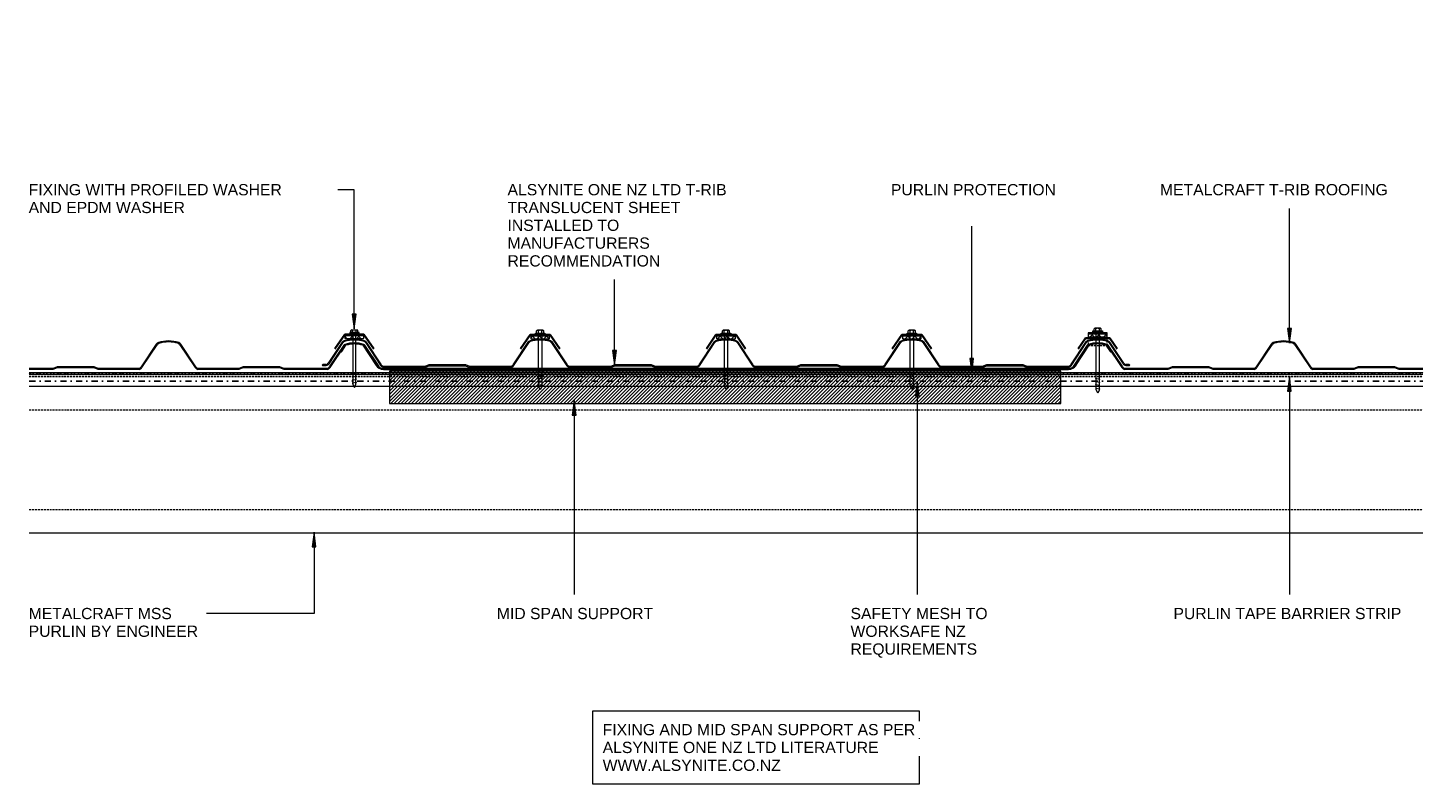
# Model space of a CAD drawing. Header units: millimetres. Extents: x 3532 to 4959, y 2195 to 2968.
import ezdxf

# ---------------------------------------------------------------- set-up
doc = ezdxf.new("R2010")
doc.units = ezdxf.units.MM
doc.linetypes.add('Dash dot', pattern=[15.875, 6.35, -4.7625, 0, -4.7625])
doc.linetypes.add('Dash Short', pattern=[3, 2, -1])
for name, color, linetype, lineweight in [('A-DETL', 90, 'Continuous', 13), ('A-DETL-GENF', 92, 'Continuous', 13), ('A-DETL-THIN', 151, 'Continuous', 13), ('G-ANNO-TEXT', 231, 'Continuous', 9)]:
    doc.layers.add(name, color=color, linetype=linetype, lineweight=lineweight)
doc.styles.add('Arial', font='arial.ttf', dxfattribs={"height": 11.5})

# ---------------------------------------------------------------- blocks, each defined once
blk = doc.blocks.new('13 Translucent Sheet Profiles C - Metalcraft T-Rib-4992846-D CR 16 TRANSLUCENT SHEETS - CROSS')
at = {"layer": 'A-DETL-GENF'}
for p, q in [((-12.5, 25.8), (-26.7, 4.4)), ((-25.9, 3.8), (-11.7, 25.2)), ((11.7, 25.2), (27.2, 1.8)), ((27.9, 2.6), (12.5, 25.8)), ((177.5, 25.8), (162.1, 2.6)), ((162.8, 1.8), (178.3, 25.2)), ((201.7, 25.2), (217.2, 1.8)), ((217.9, 2.6), (202.5, 25.8)), ((367.5, 25.8), (352.1, 2.6)), ((352.8, 1.8), (368.3, 25.2)), ((391.7, 25.2), (407.2, 1.8)), ((407.9, 2.6), (392.5, 25.8)), ((557.5, 25.8), (542.1, 2.6)), ((542.8, 1.8), (558.3, 25.2)), ((581.7, 25.2), (597.2, 1.8)), ((597.9, 2.6), (582.5, 25.8)), ((747.5, 25.8), (732.1, 2.6)), ((732.8, 1.8), (748.3, 25.2)), ((771.7, 25.2), (785.9, 3.8)), ((786.7, 4.4), (772.5, 25.8)), ((-28.8, 3), (-32.3, 3)), ((-32.3, 2), (-28.7, 2)), ((30, 0), (72.2, 0)), ((72, 1), (30.1, 1)), ((76.2, 2.7), (72, 1)), ((72.2, 0), (76.4, 1.7)), ((113.8, 2.7), (76.2, 2.7)), ((76.4, 1.7), (113.6, 1.7)), ((113.6, 1.7), (117.8, 0)), ((118, 1), (113.8, 2.7)), ((117.8, 0), (160, 0)), ((159.9, 1), (118, 1)), ((262, 1), (220.1, 1)), ((266.2, 2.7), (262, 1)), ((262.2, 0), (266.4, 1.7)), ((303.8, 2.7), (266.2, 2.7)), ((266.4, 1.7), (303.6, 1.7)), ((303.6, 1.7), (307.8, 0)), ((308, 1), (303.8, 2.7)), ((349.9, 1), (308, 1)), ((452, 1), (410.1, 1)), ((456.2, 2.7), (452, 1)), ((452.2, 0), (456.4, 1.7)), ((493.8, 2.7), (456.2, 2.7)), ((456.4, 1.7), (493.6, 1.7)), ((493.6, 1.7), (497.8, 0)), ((498, 1), (493.8, 2.7)), ((539.9, 1), (498, 1)), ((642, 1), (600.1, 1)), ((646.2, 2.7), (642, 1)), ((642.2, 0), (646.4, 1.7)), ((683.8, 2.7), (646.2, 2.7)), ((646.4, 1.7), (683.6, 1.7)), ((683.6, 1.7), (687.8, 0)), ((688, 1), (683.8, 2.7)), ((729.9, 1), (688, 1)), ((788.7, 2), (792.3, 2)), ((792.3, 3), (788.8, 3)), ((220, 0), (262.2, 0)), ((307.8, 0), (350, 0)), ((410, 0), (452.2, 0)), ((497.8, 0), (540, 0)), ((600, 0), (642.2, 0)), ((687.8, 0), (730, 0))]:
    blk.add_line(p, q, dxfattribs=at)
for centre, radius, start, end in [((0, -4.1), 33.1, 89.9898, 108.3248), ((0, -4.1), 33.1, 71.6752, 90.0102), ((190, -4.1), 33.1, 89.9898, 108.3248), ((190, -4.1), 33.1, 71.6752, 90.0102), ((380, -4.1), 33.1, 89.9898, 108.3248), ((380, -4.1), 33.1, 71.6752, 90.0102), ((570, -4.1), 33.1, 89.9898, 108.3248), ((570, -4.1), 33.1, 71.6752, 90.0102), ((760, -4.1), 33.1, 89.9898, 108.3248), ((760, -4.1), 33.1, 71.6752, 90.0102), ((-13.2, 16.5), 0.5, 167.0873, 176.4682), ((-13.2, 16.5), 0.5, 191.4682, 206.4682), ((-9.1, 23.4), 4.13, 108.4305, 145.2549), ((-9.1, 23.4), 3.13, 108.4464, 145.0745), ((0, -4.1), 32.1, 89.9894, 108.3231), ((0, -4.1), 32.1, 71.6769, 90.0106), ((9.1, 23.4), 3.13, 34.9255, 71.5536), ((9.1, 23.4), 4.13, 34.7451, 71.5695), ((180.9, 23.4), 4.13, 108.4305, 145.2549), ((180.9, 23.4), 3.13, 108.4464, 145.0745), ((190, -4.1), 32.1, 89.9894, 108.3231), ((190, -4.1), 32.1, 71.6769, 90.0106), ((199.1, 23.4), 3.13, 34.9255, 71.5536), ((199.1, 23.4), 4.13, 34.7451, 71.5695), ((370.9, 23.4), 4.13, 108.4305, 145.2549), ((370.9, 23.4), 3.13, 108.4464, 145.0745), ((380, -4.1), 32.1, 89.9894, 108.3231), ((380, -4.1), 32.1, 71.6769, 90.0106), ((389.1, 23.4), 3.13, 34.9255, 71.5536), ((389.1, 23.4), 4.13, 34.7451, 71.5695), ((560.9, 23.4), 4.13, 108.4305, 145.2549), ((560.9, 23.4), 3.13, 108.4464, 145.0745), ((570, -4.1), 32.1, 89.9894, 108.3231), ((570, -4.1), 32.1, 71.6769, 90.0106), ((579.1, 23.4), 3.13, 34.9255, 71.5536), ((579.1, 23.4), 4.13, 34.7451, 71.5695), ((750.9, 23.4), 4.13, 108.4305, 145.2549), ((750.9, 23.4), 3.13, 108.4464, 145.0745), ((760, -4.1), 32.1, 89.9894, 108.3231), ((760, -4.1), 32.1, 71.6769, 90.0106), ((769.1, 23.4), 3.13, 34.9255, 71.5536), ((769.1, 23.4), 4.13, 34.7451, 71.5695), ((773.2, 16.5), 0.5, 3.5318, 12.9127), ((773.2, 16.5), 0.5, 333.5318, 348.5318), ((-32.3, 2.5), 0.5, 90, 270), ((-29.5, 6.3), 3.41, 281.5998, 324.5471), ((-29.5, 6.3), 4.41, 280.1957, 324.779), ((30.8, 4.3), 4.41, 215.221, 259.8043), ((30.8, 4.3), 3.41, 211.6106, 258.4002), ((159.2, 4.3), 3.41, 281.5998, 328.3894), ((159.2, 4.3), 4.41, 280.1957, 324.779), ((220.8, 4.3), 4.41, 215.221, 259.8043), ((220.8, 4.3), 3.41, 211.6106, 258.4002), ((349.2, 4.3), 3.41, 281.5998, 328.3894), ((349.2, 4.3), 4.41, 280.1957, 324.779), ((410.8, 4.3), 4.41, 215.221, 259.8043), ((410.8, 4.3), 3.41, 211.6106, 258.4002), ((539.2, 4.3), 3.41, 281.5998, 328.3894), ((539.2, 4.3), 4.41, 280.1957, 324.779), ((600.8, 4.3), 4.41, 215.221, 259.8043), ((600.8, 4.3), 3.41, 211.6106, 258.4002), ((729.2, 4.3), 3.41, 281.5998, 328.3894), ((729.2, 4.3), 4.41, 280.1957, 324.779), ((789.5, 6.3), 4.41, 215.221, 259.8043), ((789.5, 6.3), 3.41, 215.4529, 258.4002), ((792.3, 2.5), 0.5, 270, 90)]:
    blk.add_arc(centre, radius, start, end, dxfattribs=at)
blk = doc.blocks.new('12 Translucent Sheet - Long Section C - Espan_ 340_470-5024754-D CR 16 TRANSLUCENT SHEETS - CROSS')
at = {"layer": 'A-DETL-GENF', "linetype": 'Dash Short', "lineweight": 25}
blk.add_line((-550.8, -180.5), (825.7, 188.3), dxfattribs=at)
at = {"layer": 'A-DETL-GENF', "linetype": 'Dash dot', "lineweight": 25}
blk.add_line((-549.5, -185.3), (827, 183.5), dxfattribs=at)
blk = doc.blocks.new('Metalcraft Translucent Sheet Fixing 02 - Metalcraft Translucent Sheet Fixing 02-5584184-D CR 16 TRANSLUCENT SHEETS - CROSS')
at = {"layer": 'A-DETL-GENF'}
blk.add_hatch(color=256, dxfattribs=at).paths.add_polyline_path([(-9.6, 3), (9.6, 3), (9.6, 4), (-9.6, 4)])
h = blk.add_hatch(dxfattribs=at)
h.set_pattern_fill('FP_1', color=256, style=0, pattern_type=2)
h.set_pattern_definition([(45, (-3865.575, -2650.663), (-3.535534, 3.535534), []), (135, (-3865.575, -2650.663), (-3.535534, -3.535534), [])])
h.paths.add_polyline_path([(-9.6, 0), (9.6, 0), (9.6, 3), (-9.6, 3)])
for p, q in [((9.6, 4), (-9.6, 4)), ((-9.6, 4), (-9.6, 3)), ((-9.6, 3), (9.6, 3)), ((9.6, 3), (-9.6, 3)), ((-9.6, 3), (-9.6, 0)), ((-9.6, 0), (9.6, 0)), ((4.8, 5.9), (-4.8, 5.9)), ((-4.8, 5.9), (-4.8, 4.9)), ((-4.8, 4.9), (4.8, 4.9)), ((-3.7, 5.9), (-3.7, 8.2)), ((-2.8, 8.7), (2.8, 8.7)), ((-1.8, 5.9), (-1.8, 8.2)), ((-1.6, 4.9), (-1.6, 4)), ((-1.6, 3), (-1.6, 0)), ((-1.6, 0), (-1.6, -4.7)), ((1.6, 4), (1.6, 4.9)), ((1.6, 0), (1.6, 3)), ((1.8, 5.9), (1.8, 8.2)), ((3.7, 5.9), (3.7, 8.2)), ((4.8, 4.9), (4.8, 5.9)), ((9.6, 3), (9.6, 4)), ((9.6, 0), (9.6, 3)), ((-1.6, -5.7), (-1.6, -47.2)), ((1.6, -4.7), (1.6, 0)), ((1.6, -46.7), (1.6, -5.7)), ((-2.2, -36.2), (2.2, -35.4)), ((-2.2, -36.2), (-1.6, -36.5)), ((-2.2, -39.4), (2.2, -38.6)), ((-2.2, -39.4), (-1.6, -39.7)), ((-2.2, -42.6), (2.2, -41.8)), ((-1.6, -42.9), (-2.2, -42.6)), ((2.2, -35.4), (1.6, -35.1)), ((2.2, -38.6), (1.6, -38.3)), ((2.2, -41.8), (1.6, -41.5)), ((2.2, -45), (-2.2, -45.8)), ((-2.2, -45.8), (-1.6, -46.1)), ((-1.6, -47.2), (0, -50.2)), ((0, -50.2), (1.6, -46.7)), ((1.6, -44.7), (2.2, -45))]:
    blk.add_line(p, q, dxfattribs=at)
for centre, radius, start, end in [((-2.8, 7.6), 1.08, 32.3801, 147.6199), ((0, 5), 3.67, 59.7274, 120.2726), ((2.8, 7.6), 1.08, 32.3801, 147.6199)]:
    blk.add_arc(centre, radius, start, end, dxfattribs=at)
blk = doc.blocks.new('Metalcraft Profiles4 - Metalcraft T-Rib-4992821-D CR 16 TRANSLUCENT SHEETS - CROSS')
at = {"layer": 'A-DETL-GENF'}
blk.add_hatch(color=256, dxfattribs=at).paths.add_polyline_path([(262, 0), (262.2, 0), (266.4, 1.7), (303.6, 1.7), (307.8, 0), (332.5, 0), (332.5, 1), (308, 1), (303.8, 2.7), (266.2, 2.7), (262, 1), (220, 1), (219.4, 1.2), (218.8, 1.5), (218.3, 2), (217.9, 2.6), (202.5, 25.8), (201.9, 26.4), (201.2, 27), (200.4, 27.3), (195.1, 28.6), (190, 29), (184.7, 28.6), (179.6, 27.3), (178.8, 26.9), (178.1, 26.4), (177.5, 25.8), (161.7, 2), (161.1, 1.5), (160.6, 1.2), (159.9, 1), (118, 1), (113.8, 2.7), (76.2, 2.7), (72, 1), (27.6, 1), (26.9, 1.3), (26.2, 1.7), (25.6, 2.4), (10.6, 25), (10.2, 25.2), (9.8, 25.4), (4.7, 26.6), (0, 27), (-5, 26.6), (-9.9, 25.4), (-10.2, 25.2), (-10.6, 25), (-10.9, 24.5), (-25.2, 2.8), (-25.2, 2.4), (-25, 2.3), (-24.8, 2.2), (-24.5, 2.3), (-24.4, 2.4), (-9.9, 24.2), (-9.5, 24.4), (-8.7, 24.7), (-4.3, 25.7), (0, 26), (5, 25.6), (9.5, 24.4), (9.9, 24.2), (10.2, 23.8), (24.8, 1.7), (25.6, 1), (26.7, 0.3), (27.7, 0), (72.2, 0), (76.4, 1.7), (113.6, 1.7), (117.8, 0), (160, 0), (161.2, 0.4), (162.1, 1), (162.8, 1.8), (178.3, 25.2), (178.8, 25.7), (179.3, 26.1), (179.9, 26.4), (184.9, 27.6), (190, 28), (195.1, 27.6), (200.1, 26.4), (200.7, 26.1), (201.2, 25.7), (201.7, 25.2), (217.2, 1.8), (218, 1), (218.9, 0.3), (220.1, 0)])
for p, q in [((-10.8, 24.6), (-25.2, 3)), ((-24.4, 2.4), (-10.2, 23.8)), ((10.2, 23.8), (24.8, 1.8)), ((25.6, 2.4), (10.8, 24.6)), ((177.5, 25.8), (162.1, 2.6)), ((162.8, 1.8), (178.3, 25.2)), ((201.7, 25.2), (217.2, 1.8)), ((217.9, 2.6), (202.5, 25.8)), ((27.6, 0), (72.2, 0)), ((72, 1), (27.7, 1)), ((76.2, 2.7), (72, 1)), ((72.2, 0), (76.4, 1.7)), ((113.8, 2.7), (76.2, 2.7)), ((76.4, 1.7), (113.6, 1.7)), ((113.6, 1.7), (117.8, 0)), ((118, 1), (113.8, 2.7)), ((117.8, 0), (160, 0)), ((159.9, 1), (118, 1)), ((262, 1), (220.1, 1)), ((266.2, 2.7), (262, 1)), ((262.2, 0), (266.4, 1.7)), ((303.8, 2.7), (266.2, 2.7)), ((266.4, 1.7), (303.6, 1.7)), ((303.6, 1.7), (307.8, 0)), ((308, 1), (303.8, 2.7)), ((332.5, 1), (308, 1)), ((220, 0), (262.2, 0)), ((307.8, 0), (332.5, 0))]:
    blk.add_line(p, q, dxfattribs=at)
for centre, radius, start, end in [((190, -4.1), 33.1, 89.9898, 108.3248), ((190, -4.1), 33.1, 71.6752, 90.0102), ((-9.2, 23.6), 1.92, 106.4203, 146.4682), ((-8.7, 22.8), 1.81, 103.0668, 146.4682), ((0, -4.1), 31.1, 89.9891, 108.3231), ((0, -4.1), 30.1, 89.9887, 107.5289), ((0, -4.1), 31.1, 71.6769, 90.0109), ((0, -4.1), 30.1, 72.4711, 90.0113), ((8.7, 22.8), 1.81, 33.5318, 76.9332), ((9.2, 23.6), 1.92, 33.5318, 73.5797), ((180.9, 23.4), 4.13, 108.4305, 145.2549), ((180.9, 23.4), 3.13, 108.4464, 145.0745), ((190, -4.1), 32.1, 89.9894, 108.3231), ((190, -4.1), 32.1, 71.6769, 90.0106), ((199.1, 23.4), 3.13, 34.9255, 71.5536), ((199.1, 23.4), 4.13, 34.7451, 71.5695), ((-24.8, 2.7), 0.5, 146.4682, 326.4682), ((28.4, 4.3), 4.41, 215.221, 259.8043), ((28.4, 4.3), 3.41, 215.4529, 258.4002), ((159.2, 4.3), 3.41, 281.5998, 328.3894), ((159.2, 4.3), 4.41, 280.1957, 324.779), ((220.8, 4.3), 4.41, 215.221, 259.8043), ((220.8, 4.3), 3.41, 211.6106, 258.4002)]:
    blk.add_arc(centre, radius, start, end, dxfattribs=at)
blk = doc.blocks.new('Metalcraft Translucent Sheet Fixing - Metalcraft Translucent Sheet Fixing-5026144-D CR 16 TRANSLUCENT SHEETS - CROSS')
at = {"layer": 'A-DETL-GENF'}
h = blk.add_hatch(dxfattribs=at)
h.set_pattern_fill('FP_3', color=256, style=0, pattern_type=2)
h.set_pattern_definition([(225, (4625.575, 2652.418), (3.535534, -3.535534), []), (315, (4625.575, 2652.418), (3.535534, 3.535534), [])])
h.paths.add_polyline_path([(9.6, 0), (-9.6, 0), (-9.6, -3), (9.6, -3)])
blk.add_hatch(color=256, dxfattribs=at).paths.add_polyline_path([(9.6, -3), (-9.6, -3), (-9.6, -4), (9.6, -4)])
for p, q in [((-1.6, 54.7), (0, 57.7)), ((0, 57.7), (1.6, 54.1)), ((-2.2, 53.2), (-1.6, 53.5)), ((2.2, 52.4), (-2.2, 53.2)), ((-1.6, 50.3), (-2.2, 50)), ((-2.2, 50), (2.2, 49.2)), ((-2.2, 46.8), (-1.6, 47.1)), ((-2.2, 46.8), (2.2, 46)), ((-2.2, 43.6), (-1.6, 43.9)), ((-2.2, 43.6), (2.2, 42.8)), ((-1.6, 0), (-1.6, 54.7)), ((1.6, 54.1), (1.6, 0)), ((1.6, 52.1), (2.2, 52.4)), ((2.2, 49.2), (1.6, 48.9)), ((2.2, 46), (1.6, 45.7)), ((2.2, 42.8), (1.6, 42.5)), ((9.6, 0), (-9.6, 0)), ((1.6, 0), (1.6, -3)), ((9.6, -3), (9.6, 0)), ((-9.6, 0), (-9.6, -3)), ((-9.6, -3), (-9.6, -4)), ((9.6, -3), (-9.6, -3)), ((-9.6, -3), (9.6, -3)), ((-9.6, -4), (9.6, -4)), ((-4.8, -4.9), (4.8, -4.9)), ((-4.8, -5.9), (-4.8, -4.9)), ((4.8, -5.9), (-4.8, -5.9)), ((-3.7, -5.9), (-3.7, -8.2)), ((-2.8, -8.7), (2.8, -8.7)), ((-1.8, -5.9), (-1.8, -8.2)), ((-1.6, -3), (-1.6, 0)), ((-1.6, -4.9), (-1.6, -4)), ((1.6, -4), (1.6, -4.9)), ((1.8, -5.9), (1.8, -8.2)), ((3.7, -5.9), (3.7, -8.2)), ((4.8, -4.9), (4.8, -5.9)), ((9.6, -4), (9.6, -3))]:
    blk.add_line(p, q, dxfattribs=at)
at = {"layer": 'A-DETL-GENF', "linetype": 'Dash Short'}
for p, q in [((9.6, 9), (-9.6, 9)), ((-9.6, 9), (-9.6, 0)), ((9.6, 0), (9.6, 9))]:
    blk.add_line(p, q, dxfattribs=at)
at = {"layer": 'A-DETL-GENF'}
for centre, radius, start, end in [((-2.8, -7.6), 1.08, 212.3801, 327.6199), ((0, -5), 3.67, 239.7274, 300.2726), ((2.8, -7.6), 1.08, 212.3801, 327.6199)]:
    blk.add_arc(centre, radius, start, end, dxfattribs=at)
blk = doc.blocks.new('Metalcraft Profiles4 - Metalcraft T-Rib-5026145-D CR 16 TRANSLUCENT SHEETS - CROSS')
at = {"layer": 'A-DETL-GENF'}
blk.add_hatch(color=256, dxfattribs=at).paths.add_polyline_path([(220, 0), (218.9, -0.3), (218, -1), (217.2, -1.8), (201.7, -25.2), (201.2, -25.7), (200.7, -26.1), (200.1, -26.4), (195.1, -27.6), (190, -28), (184.7, -27.6), (179.9, -26.4), (179.3, -26.1), (178.8, -25.7), (178.3, -25.2), (162.8, -1.8), (162, -1), (161.1, -0.3), (160, 0), (117.8, 0), (113.6, -1.7), (76.4, -1.7), (72.2, 0), (27.6, 0), (26.5, -0.3), (25.6, -1), (24.8, -1.8), (9.9, -24.2), (9.5, -24.4), (8.7, -24.7), (4.4, -25.7), (0, -26), (-4.6, -25.6), (-9.5, -24.4), (-9.9, -24.2), (-10.2, -23.8), (-24.4, -2.3), (-24.7, -2.2), (-24.9, -2.2), (-25.2, -2.4), (-25.2, -2.5), (-25.2, -2.9), (-25.2, -3), (-10.6, -25), (-10.2, -25.2), (-9.5, -25.5), (-4.7, -26.6), (0.3, -27), (5, -26.6), (9.9, -25.4), (10.2, -25.2), (10.6, -25), (10.9, -24.5), (25.6, -2.4), (26.2, -1.7), (26.9, -1.3), (27.7, -1), (72, -1), (76.2, -2.7), (113.8, -2.7), (118, -1), (160, -1), (160.6, -1.2), (161.2, -1.5), (161.7, -2), (162.1, -2.6), (177.5, -25.8), (178.1, -26.4), (178.8, -27), (179.6, -27.3), (184.9, -28.6), (190, -29), (195.3, -28.6), (200.4, -27.3), (201.2, -26.9), (201.9, -26.4), (202.5, -25.8), (218.3, -2), (218.9, -1.5), (219.4, -1.2), (220.1, -1), (262, -1), (266.2, -2.7), (303.8, -2.7), (308, -1), (332.5, -1), (332.5, 0), (307.8, 0), (303.6, -1.7), (266.4, -1.7), (262.2, 0), (220.1, 0)])
for p, q in [((262.2, 0), (220, 0)), ((266.4, -1.7), (262.2, 0)), ((307.8, 0), (303.6, -1.7)), ((332.5, 0), (307.8, 0)), ((-25.2, -3), (-10.8, -24.6)), ((-10.2, -23.8), (-24.4, -2.4)), ((24.8, -1.8), (10.2, -23.8)), ((10.8, -24.6), (25.6, -2.4)), ((72.2, 0), (27.6, 0)), ((27.7, -1), (72, -1)), ((72, -1), (76.2, -2.7)), ((76.4, -1.7), (72.2, 0)), ((76.2, -2.7), (113.8, -2.7)), ((113.6, -1.7), (76.4, -1.7)), ((117.8, 0), (113.6, -1.7)), ((113.8, -2.7), (118, -1)), ((160, 0), (117.8, 0)), ((118, -1), (159.9, -1)), ((162.1, -2.6), (177.5, -25.8)), ((178.3, -25.2), (162.8, -1.8)), ((217.2, -1.8), (201.7, -25.2)), ((202.5, -25.8), (217.9, -2.6)), ((220.1, -1), (262, -1)), ((262, -1), (266.2, -2.7)), ((266.2, -2.7), (303.8, -2.7)), ((303.6, -1.7), (266.4, -1.7)), ((303.8, -2.7), (308, -1)), ((308, -1), (332.5, -1))]:
    blk.add_line(p, q, dxfattribs=at)
for centre, radius, start, end in [((220.8, -4.3), 4.41, 100.1957, 144.779), ((-24.8, -2.7), 0.5, 33.5318, 213.5318), ((28.4, -4.3), 4.41, 100.1957, 144.779), ((28.4, -4.3), 3.41, 101.5998, 144.5471), ((159.2, -4.3), 3.41, 31.6106, 78.4002), ((159.2, -4.3), 4.41, 35.221, 79.8043), ((220.8, -4.3), 3.41, 101.5998, 148.3894), ((-9.2, -23.6), 1.92, 213.5318, 253.5797), ((-8.7, -22.8), 1.81, 213.5318, 256.9332), ((0, 4.1), 31.1, 251.6769, 270.0109), ((0, 4.1), 30.1, 252.4711, 270.0113), ((0, 4.1), 30.1, 269.9887, 287.5289), ((0, 4.1), 31.1, 269.9891, 288.3231), ((8.7, -22.8), 1.81, 283.0668, 326.4682), ((9.2, -23.6), 1.92, 286.4203, 326.4682), ((180.9, -23.4), 4.13, 214.7451, 251.5695), ((180.9, -23.4), 3.13, 214.9255, 251.5536), ((190, 4.1), 33.1, 251.6752, 270.0102), ((190, 4.1), 32.1, 251.6769, 270.0106), ((190, 4.1), 32.1, 269.9894, 288.3231), ((190, 4.1), 33.1, 269.9898, 288.3248), ((199.1, -23.4), 3.13, 288.4464, 325.0745), ((199.1, -23.4), 4.13, 288.4305, 325.2549)]:
    blk.add_arc(centre, radius, start, end, dxfattribs=at)
blk = doc.blocks.new('Metalcraft Translucent Sheet Fixing 02 - Metalcraft Translucent Sheet Fixing 02-5584283-D CR 16 TRANSLUCENT SHEETS - CROSS')
at = {"layer": 'A-DETL-GENF'}
h = blk.add_hatch(dxfattribs=at)
h.set_pattern_fill('FP_5', color=256, style=0, pattern_type=2)
h.set_pattern_definition([(225, (4435.587, 2650.326), (3.535534, -3.535534), []), (315, (4435.587, 2650.326), (3.535534, 3.535534), [])])
h.paths.add_polyline_path([(5.4, 0), (-9.6, 0), (-9.6, -3), (9.6, -3), (9.6, 0)])
blk.add_hatch(color=256, dxfattribs=at).paths.add_polyline_path([(9.6, -3), (-9.6, -3), (-9.6, -4), (9.6, -4)])
for p, q in [((-2.2, 47.5), (-1.6, 47.8)), ((2.2, 46.7), (-2.2, 47.5)), ((-1.6, 44.6), (-2.2, 44.3)), ((-2.2, 44.3), (2.2, 43.6)), ((-1.6, 49), (0, 52)), ((-1.6, 0), (-1.6, 49)), ((0, 52), (1.6, 48.4)), ((1.6, 48.4), (1.6, 0)), ((1.6, 46.4), (2.2, 46.7)), ((2.2, 43.6), (1.6, 43.2)), ((-2.2, 41.1), (-1.6, 41.5)), ((-2.2, 41.1), (2.2, 40.4)), ((-2.2, 37.9), (-1.6, 38.3)), ((-2.2, 37.9), (2.2, 37.2)), ((2.2, 40.4), (1.6, 40)), ((2.2, 37.2), (1.6, 36.8)), ((9.6, 0), (-9.6, 0)), ((1.6, 0), (1.6, -3)), ((9.6, -3), (9.6, 0)), ((-9.6, 0), (-9.6, -3)), ((-9.6, -3), (-9.6, -4)), ((9.6, -3), (-9.6, -3)), ((-9.6, -3), (9.6, -3)), ((-9.6, -4), (9.6, -4)), ((-4.8, -4.9), (4.8, -4.9)), ((-4.8, -5.9), (-4.8, -4.9)), ((4.8, -5.9), (-4.8, -5.9)), ((-3.7, -5.9), (-3.7, -8.2)), ((-2.8, -8.7), (2.8, -8.7)), ((-1.8, -5.9), (-1.8, -8.2)), ((-1.6, -3), (-1.6, 0)), ((-1.6, -4.9), (-1.6, -4)), ((1.6, -4), (1.6, -4.9)), ((1.8, -5.9), (1.8, -8.2)), ((3.7, -5.9), (3.7, -8.2)), ((4.8, -4.9), (4.8, -5.9)), ((9.6, -4), (9.6, -3))]:
    blk.add_line(p, q, dxfattribs=at)
for centre, radius, start, end in [((-2.8, -7.6), 1.08, 212.3801, 327.6199), ((0, -5), 3.67, 239.7274, 300.2726), ((2.8, -7.6), 1.08, 212.3801, 327.6199)]:
    blk.add_arc(centre, radius, start, end, dxfattribs=at)
blk = doc.blocks.new('Metalcraft Translucent Sheet Fixing 02 - Metalcraft Translucent Sheet Fixing 02-V1-D CR 16 TRANSLUCENT SHEETS - CROSS')
at = {"layer": 'A-DETL-GENF'}
h = blk.add_hatch(dxfattribs=at)
h.set_pattern_fill('FP_6', color=256, style=0, pattern_type=2)
h.set_pattern_definition([(225, (4055.575, 2650.326), (3.535534, -3.535534), []), (315, (4055.575, 2650.326), (3.535534, 3.535534), [])])
h.paths.add_polyline_path([(5.1, 0), (-9.6, 0), (-9.6, -3), (9.6, -3), (9.6, 0), (5.3, 0)])
blk.add_hatch(color=256, dxfattribs=at).paths.add_polyline_path([(5.3, -3), (-9.6, -3), (-9.6, -4), (9.6, -4), (9.6, -3)])
for p, q in [((-2.2, 47.5), (-1.6, 47.8)), ((2.2, 46.7), (-2.2, 47.5)), ((-1.6, 44.6), (-2.2, 44.3)), ((-2.2, 44.3), (2.2, 43.6)), ((-1.6, 49), (0, 52)), ((-1.6, 0), (-1.6, 49)), ((0, 52), (1.6, 48.4)), ((1.6, 48.4), (1.6, 0)), ((1.6, 46.4), (2.2, 46.7)), ((2.2, 43.6), (1.6, 43.2)), ((-2.2, 41.1), (-1.6, 41.5)), ((-2.2, 41.1), (2.2, 40.4)), ((-2.2, 37.9), (-1.6, 38.3)), ((-2.2, 37.9), (2.2, 37.2)), ((2.2, 40.4), (1.6, 40)), ((2.2, 37.2), (1.6, 36.8)), ((9.6, 0), (-9.6, 0)), ((1.6, 0), (1.6, -3)), ((9.6, -3), (9.6, 0)), ((-9.6, 0), (-9.6, -3)), ((-9.6, -3), (-9.6, -4)), ((9.6, -3), (-9.6, -3)), ((-9.6, -3), (9.6, -3)), ((-9.6, -4), (9.6, -4)), ((-4.8, -4.9), (4.8, -4.9)), ((-4.8, -5.9), (-4.8, -4.9)), ((4.8, -5.9), (-4.8, -5.9)), ((-3.7, -5.9), (-3.7, -8.2)), ((-2.8, -8.7), (2.8, -8.7)), ((-1.8, -5.9), (-1.8, -8.2)), ((-1.6, -3), (-1.6, 0)), ((-1.6, -4.9), (-1.6, -4)), ((1.6, -4), (1.6, -4.9)), ((1.8, -5.9), (1.8, -8.2)), ((3.7, -5.9), (3.7, -8.2)), ((4.8, -4.9), (4.8, -5.9)), ((9.6, -4), (9.6, -3))]:
    blk.add_line(p, q, dxfattribs=at)
for centre, radius, start, end in [((-2.8, -7.6), 1.08, 212.3801, 327.6199), ((0, -5), 3.67, 239.7274, 300.2726), ((2.8, -7.6), 1.08, 212.3801, 327.6199)]:
    blk.add_arc(centre, radius, start, end, dxfattribs=at)
blk = doc.blocks.new('Metalcraft Translucent Sheet Fixing 02 - Metalcraft Translucent Sheet Fixing 02-V2-D CR 16 TRANSLUCENT SHEETS - CROSS')
at = {"layer": 'A-DETL-GENF'}
h = blk.add_hatch(dxfattribs=at)
h.set_pattern_fill('FP_7', color=256, style=0, pattern_type=2)
h.set_pattern_definition([(225, (4245.563, 2650.326), (3.535534, -3.535534), []), (315, (4245.563, 2650.326), (3.535534, 3.535534), [])])
h.paths.add_polyline_path([(9.6, 0), (-9.6, 0), (-9.6, -3), (9.6, -3)])
blk.add_hatch(color=256, dxfattribs=at).paths.add_polyline_path([(-5.1, -3), (-9.6, -3), (-9.6, -4), (9.6, -4), (9.6, -3), (0, -3)])
for p, q in [((-2.2, 47.5), (-1.6, 47.8)), ((2.2, 46.7), (-2.2, 47.5)), ((-1.6, 44.6), (-2.2, 44.3)), ((-2.2, 44.3), (2.2, 43.6)), ((-1.6, 49), (0, 52)), ((-1.6, 0), (-1.6, 49)), ((0, 52), (1.6, 48.4)), ((1.6, 48.4), (1.6, 0)), ((1.6, 46.4), (2.2, 46.7)), ((2.2, 43.6), (1.6, 43.2)), ((-2.2, 41.1), (-1.6, 41.5)), ((-2.2, 41.1), (2.2, 40.4)), ((-2.2, 37.9), (-1.6, 38.3)), ((-2.2, 37.9), (2.2, 37.2)), ((2.2, 40.4), (1.6, 40)), ((2.2, 37.2), (1.6, 36.8)), ((9.6, 0), (-9.6, 0)), ((1.6, 0), (1.6, -3)), ((9.6, -3), (9.6, 0)), ((-9.6, 0), (-9.6, -3)), ((-9.6, -3), (-9.6, -4)), ((9.6, -3), (-9.6, -3)), ((-9.6, -3), (9.6, -3)), ((-9.6, -4), (9.6, -4)), ((-4.8, -4.9), (4.8, -4.9)), ((-4.8, -5.9), (-4.8, -4.9)), ((4.8, -5.9), (-4.8, -5.9)), ((-3.7, -5.9), (-3.7, -8.2)), ((-2.8, -8.7), (2.8, -8.7)), ((-1.8, -5.9), (-1.8, -8.2)), ((-1.6, -3), (-1.6, 0)), ((-1.6, -4.9), (-1.6, -4)), ((1.6, -4), (1.6, -4.9)), ((1.8, -5.9), (1.8, -8.2)), ((3.7, -5.9), (3.7, -8.2)), ((4.8, -4.9), (4.8, -5.9)), ((9.6, -4), (9.6, -3))]:
    blk.add_line(p, q, dxfattribs=at)
for centre, radius, start, end in [((-2.8, -7.6), 1.08, 212.3801, 327.6199), ((0, -5), 3.67, 239.7274, 300.2726), ((2.8, -7.6), 1.08, 212.3801, 327.6199)]:
    blk.add_arc(centre, radius, start, end, dxfattribs=at)

msp = doc.modelspace()

# ---------------------------------------------------------------- hatches: boundary and pattern name
at = {"layer": 'A-DETL-GENF'}
msp.add_hatch(color=7, dxfattribs=at).paths.add_polyline_path([(4269.2, 2619), (4596.1, 2619.1), (4598, 2619.3), (4600.1, 2620.1), (4602.1, 2621.6), (4603.4, 2623.1), (4617, 2643.7), (4621.2, 2644.7), (4625.6, 2645), (4630.2, 2644.6), (4634.1, 2643.7), (4638.4, 2637.2), (4638.7, 2637), (4639, 2637), (4639.2, 2637.2), (4639.3, 2637.3), (4639.2, 2637.7), (4635.5, 2643.3), (4635.1, 2643.6), (4634.2, 2643.8), (4629.9, 2644.8), (4625.6, 2645.1), (4620.6, 2644.7), (4616.1, 2643.6), (4615.7, 2643.3), (4615.4, 2643), (4601.1, 2621.5), (4600.9, 2621.4), (4600.6, 2621.4), (4600.3, 2621.5), (4599.6, 2621), (4597.6, 2620.2), (4595.5, 2620), (3895, 2620.1), (3893.4, 2620.3), (3891.5, 2621), (3890.7, 2621.5), (3890.5, 2621.4), (3890.2, 2621.4), (3890, 2621.5), (3889.7, 2621.9), (3875.5, 2643.3), (3875.1, 2643.6), (3874.2, 2643.8), (3869.9, 2644.8), (3865.6, 2645.1), (3860.6, 2644.7), (3856.1, 2643.6), (3855.7, 2643.3), (3855.4, 2643), (3851.9, 2637.6), (3851.9, 2637.2), (3852, 2637.1), (3852.3, 2637), (3852.5, 2637), (3852.7, 2637.2), (3857, 2643.7), (3861.2, 2644.7), (3865.6, 2645), (3870.2, 2644.6), (3874.1, 2643.7), (3888, 2622.8), (3889.2, 2621.4), (3891.1, 2620.1), (3893.2, 2619.3), (3895.7, 2619), (4263.8, 2619)])
h = msp.add_hatch(dxfattribs=at)
h.set_pattern_fill('FP_4', color=9, style=0, pattern_type=2)
h.set_pattern_definition([(45, (0, 0), (-3.535534, 3.535534), []), (135, (0, 0), (-3.535534, -3.535534), [])])
h.paths.add_polyline_path([(3894.9, 2614), (3901.4, 2614), (3901.4, 2615.5), (3533.1, 2615.5), (3533.1, 2614), (3894.5, 2614)])
h.paths.add_polyline_path([(4958.1, 2614), (4958.1, 2615.5), (4588, 2615.5), (4588, 2614), (4945.5, 2614)])
h = msp.add_hatch(dxfattribs=at)
h.set_pattern_fill('FP_2', color=8, style=0, pattern_type=2)
h.set_pattern_definition([(45, (0, 0), (-1.767767, 1.767767), [])])
h.paths.add_polyline_path([(3901.4, 2584.1), (4588, 2584.1), (4588, 2617.1), (3901.4, 2617.1), (3901.4, 2605.8)])
at = {"layer": 'G-ANNO-TEXT'}
for points in [[(3865.4, 2660.4), (3867.4, 2675.4), (3863.5, 2675.4)], [(4821.7, 2645.9), (4823.7, 2660.9), (4819.7, 2660.9)], [(4131.6, 2623.2), (4133.6, 2638.2), (4129.6, 2638.2)], [(4496.8, 2615), (4498.7, 2630), (4494.8, 2630)], [(4441.2, 2607), (4439.3, 2592), (4443.2, 2592)], [(4821.6, 2611.6), (4819.7, 2596.6), (4823.6, 2596.6)], [(4090.3, 2587.3), (4088.3, 2572.3), (4092.3, 2572.3)], [(3824.4, 2452.5), (3822.4, 2437.5), (3826.3, 2437.5)]]:
    msp.add_hatch(color=7, dxfattribs=at).paths.add_polyline_path(points)

# ---------------------------------------------------------------- linework, layer by layer
at = {"layer": 'A-DETL', "lineweight": 35}
for p, q in [((3845.5, 2640.2), (3855.7, 2654.8)), ((3855.7, 2654.8), (3875.4, 2654.8)), ((3885.6, 2640.2), (3875.4, 2654.8)), ((4035.5, 2640.2), (4045.3, 2654.2)), ((4045.3, 2654.2), (4065.8, 2654.2)), ((4075.6, 2640.2), (4065.8, 2654.2)), ((4225.5, 2640.2), (4235.3, 2654.2)), ((4235.3, 2654.2), (4255.8, 2654.2)), ((4265.6, 2640.2), (4255.8, 2654.2)), ((4415.5, 2640.2), (4425.3, 2654.2)), ((4425.3, 2654.2), (4445.9, 2654.2)), ((4455.7, 2640.2), (4445.9, 2654.2)), ((4605.5, 2640.2), (4613.1, 2651)), ((4613.1, 2651), (4638, 2651)), ((4645.6, 2640.2), (4638, 2651))]:
    msp.add_line(p, q, dxfattribs=at)
at = {"layer": 'A-DETL'}
for p, q in [((3852.7, 2637.2), (3857, 2643.7)), ((3874.1, 2643.7), (3887.8, 2623.1)), ((4603.4, 2623.1), (4617, 2643.7)), ((4634.1, 2643.7), (4638.4, 2637.2)), ((4595.8, 2620), (3895.4, 2620)), ((3895.4, 2619), (4595.8, 2619)), ((3533.1, 2601.9), (4958.1, 2601.9)), ((3533.1, 2451.9), (4958.1, 2451.9))]:
    msp.add_line(p, q, dxfattribs=at)
at = {"layer": 'A-DETL', "linetype": 'Dash Short'}
for p, q in [((3533.1, 2577.6), (4958.1, 2577.6)), ((3533.1, 2475.8), (4958.1, 2475.8))]:
    msp.add_line(p, q, dxfattribs=at)
at = {"layer": 'A-DETL'}
for centre, radius, start, end in [((3865.6, 2616.9), 28.1, 89.9879, 107.6967), ((3865.6, 2616.9), 28.1, 72.3033, 90.0121), ((4625.6, 2616.9), 28.1, 89.9879, 107.6967), ((4625.6, 2616.9), 28.1, 72.3033, 90.0121), ((3852.3, 2637.5), 0.5, 167.0873, 326.4682), ((4638.8, 2637.5), 0.5, 213.5318, 12.9127), ((3895.4, 2628.2), 9.17, 213.5318, 270), ((3895.4, 2628.2), 8.17, 234.7673, 270), ((4595.8, 2628.2), 9.17, 270, 326.4682), ((4595.8, 2628.2), 8.17, 270, 305.2327)]:
    msp.add_arc(centre, radius, start, end, dxfattribs=at)
at = {"layer": 'A-DETL-THIN'}
for p, q in [((4958.1, 2615.5), (3533.1, 2615.5)), ((3533.1, 2614), (4958.1, 2614)), ((3901.4, 2617.1), (3901.4, 2584.1)), ((4588, 2617.1), (3901.4, 2617.1)), ((4588, 2584.1), (4588, 2617.1)), ((3901.4, 2584.1), (4588, 2584.1))]:
    msp.add_line(p, q, dxfattribs=at)
at = {"layer": 'G-ANNO-TEXT', "color": 250}
for p, q in [((3801.1, 2802.7), (3801.1, 2802.7)), ((3865.4, 2802.7), (3801.1, 2802.7)), ((3865.4, 2660.4), (3865.4, 2802.7)), ((4821.7, 2645.9), (4821.7, 2783.5)), ((4496.8, 2615), (4496.8, 2765.3)), ((4131.6, 2623.2), (4131.6, 2710.8)), ((3867.4, 2675.4), (3863.5, 2675.4)), ((3863.5, 2675.4), (3865.4, 2660.4)), ((3865.4, 2660.4), (3867.4, 2675.4)), ((4823.7, 2660.9), (4819.7, 2660.9)), ((4819.7, 2660.9), (4821.7, 2645.9)), ((4821.7, 2645.9), (4823.7, 2660.9)), ((4133.6, 2638.2), (4129.6, 2638.2)), ((4129.6, 2638.2), (4131.6, 2623.2)), ((4131.6, 2623.2), (4133.6, 2638.2)), ((4498.7, 2630), (4494.8, 2630)), ((4494.8, 2630), (4496.8, 2615)), ((4496.8, 2615), (4498.7, 2630)), ((4441.2, 2607), (4439.3, 2592)), ((4443.2, 2592), (4441.2, 2607)), ((4441.2, 2607), (4441.2, 2388.8)), ((4821.6, 2611.6), (4819.7, 2596.6)), ((4823.6, 2596.6), (4821.6, 2611.6)), ((4821.6, 2611.6), (4821.6, 2388.8)), ((4090.3, 2587.3), (4088.3, 2572.3)), ((4092.3, 2572.3), (4090.3, 2587.3)), ((4090.3, 2587.3), (4090.3, 2388.8)), ((4439.3, 2592), (4443.2, 2592)), ((4819.7, 2596.6), (4823.6, 2596.6)), ((4088.3, 2572.3), (4092.3, 2572.3)), ((3824.4, 2452.5), (3822.4, 2437.5)), ((3826.3, 2437.5), (3824.4, 2452.5)), ((3824.4, 2452.5), (3824.4, 2369.5)), ((3822.4, 2437.5), (3826.3, 2437.5)), ((3740, 2369.5), (3690.3, 2369.5)), ((3824.4, 2369.5), (3740, 2369.5))]:
    msp.add_line(p, q, dxfattribs=at)
at = {"layer": 'G-ANNO-TEXT', "color": 250, "flags": 128}
msp.add_lwpolyline([(4109.3, 2270), (4443.2, 2270), (4443.2, 2195.1), (4109.3, 2195.1)], close=True, dxfattribs=at)

# ---------------------------------------------------------------- block references
at = {"layer": 'A-DETL-GENF'}
for name, p, rotation in [('12 Translucent Sheet - Long Section C - Espan_ 340_470-5024754-D CR 16 TRANSLUCENT SHEETS - CROSS', (4111.8, 2643.7), 344.9999999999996), ('Metalcraft Translucent Sheet Fixing 02 - Metalcraft Translucent Sheet Fixing 02-V1-D CR 16 TRANSLUCENT SHEETS - CROSS', (4055.6, 2650.3), 180), ('Metalcraft Translucent Sheet Fixing 02 - Metalcraft Translucent Sheet Fixing 02-V2-D CR 16 TRANSLUCENT SHEETS - CROSS', (4245.6, 2650.3), 180), ('Metalcraft Translucent Sheet Fixing 02 - Metalcraft Translucent Sheet Fixing 02-5584283-D CR 16 TRANSLUCENT SHEETS - CROSS', (4435.6, 2650.3), 180), ('Metalcraft Translucent Sheet Fixing - Metalcraft Translucent Sheet Fixing-5026144-D CR 16 TRANSLUCENT SHEETS - CROSS', (4625.6, 2652.4), 180), ('Metalcraft Profiles4 - Metalcraft T-Rib-5026145-D CR 16 TRANSLUCENT SHEETS - CROSS', (3865.6, 2619.1), 180)]:
    msp.add_blockref(name, p, dxfattribs=dict(at, rotation=rotation))
for name, p in [('Metalcraft Translucent Sheet Fixing 02 - Metalcraft Translucent Sheet Fixing 02-5584184-D CR 16 TRANSLUCENT SHEETS - CROSS', (3865.6, 2650.7)), ('13 Translucent Sheet Profiles C - Metalcraft T-Rib-4992846-D CR 16 TRANSLUCENT SHEETS - CROSS', (3865.6, 2621)), ('Metalcraft Profiles4 - Metalcraft T-Rib-4992821-D CR 16 TRANSLUCENT SHEETS - CROSS', (4625.6, 2619.1))]:
    msp.add_blockref(name, p, dxfattribs=at)

# ---------------------------------------------------------------- next in the draw order: texts
at = {"layer": 'G-ANNO-TEXT', "color": 7, "char_height": 11.5, "attachment_point": 1, "style": 'Arial', "bg_fill": 3, "box_fill_scale": 1.25, "bg_fill_color": 9, "bg_fill_true_color": 13158600, "bg_fill_transparency": 0}
for s, insert, width in [('FIXING WITH PROFILED WASHER ', (3532.6, 2808.5), 313.059), ('ALSYNITE ONE NZ LTD T-RIB ', (4022.2, 2808.5), 264.958), ('PURLIN PROTECTION ', (4414.2, 2808.5), 200.422), ('METALCRAFT T-RIB ROOFING', (4689.3, 2808.5), 275.781), ('METALCRAFT MSS ', (3532.6, 2375.2), 178.776), ('MID SPAN SUPPORT', (4011.3, 2375.2), 190), ('SAFETY MESH TO ', (4372.9, 2375.2), 165.548), ('PURLIN TAPE BARRIER STRIP', (4703.1, 2375.2), 276.983), ('FIXING AND MID SPAN SUPPORT AS PER', (4119.5, 2256.5), 379.599)]:
    msp.add_mtext(s, dxfattribs=dict(at, insert=insert, width=width))

# ---------------------------------------------------------------- next in the draw order: texts
for s, insert, width in [('AND EPDM WASHER', (3532.6, 2790.3), 192.405), ('TRANSLUCENT SHEET ', (4022.2, 2790.3), 216.055), ('PURLIN BY ENGINEER', (3532.6, 2357.1), 206.034), ('WORKSAFE NZ ', (4372.9, 2357.1), 147.11), ('ALSYNITE ONE NZ LTD LITERATURE', (4119.5, 2238.3), 334.304)]:
    msp.add_mtext(s, dxfattribs=dict(at, insert=insert, width=width))

# ---------------------------------------------------------------- next in the draw order: texts
for s, insert, width in [('INSTALLED TO ', (4022.2, 2772.1), 140.696), ('REQUIREMENTS', (4372.9, 2338.9), 153.924), ('WWW.ALSYNITE.CO.NZ', (4119.5, 2220.1), 219.262)]:
    msp.add_mtext(s, dxfattribs=dict(at, insert=insert, width=width))

# ---------------------------------------------------------------- next in the draw order: texts
at = {"layer": 'G-ANNO-TEXT', "color": 7, "insert": (4022.2, 2753.9), "char_height": 11.5, "width": 179.177, "attachment_point": 1, "style": 'Arial', "bg_fill": 3, "box_fill_scale": 1.25, "bg_fill_color": 9, "bg_fill_true_color": 13158600, "bg_fill_transparency": 0}
msp.add_mtext('MANUFACTURERS ', dxfattribs=at)

# ---------------------------------------------------------------- next in the draw order: texts
at = {"layer": 'G-ANNO-TEXT', "color": 7, "insert": (4022.2, 2735.7), "char_height": 11.5, "width": 185.591, "attachment_point": 1, "style": 'Arial', "bg_fill": 3, "box_fill_scale": 1.25, "bg_fill_color": 9, "bg_fill_true_color": 13158600, "bg_fill_transparency": 0}
msp.add_mtext('RECOMMENDATION', dxfattribs=at)

doc.saveas('drawing.dxf')
